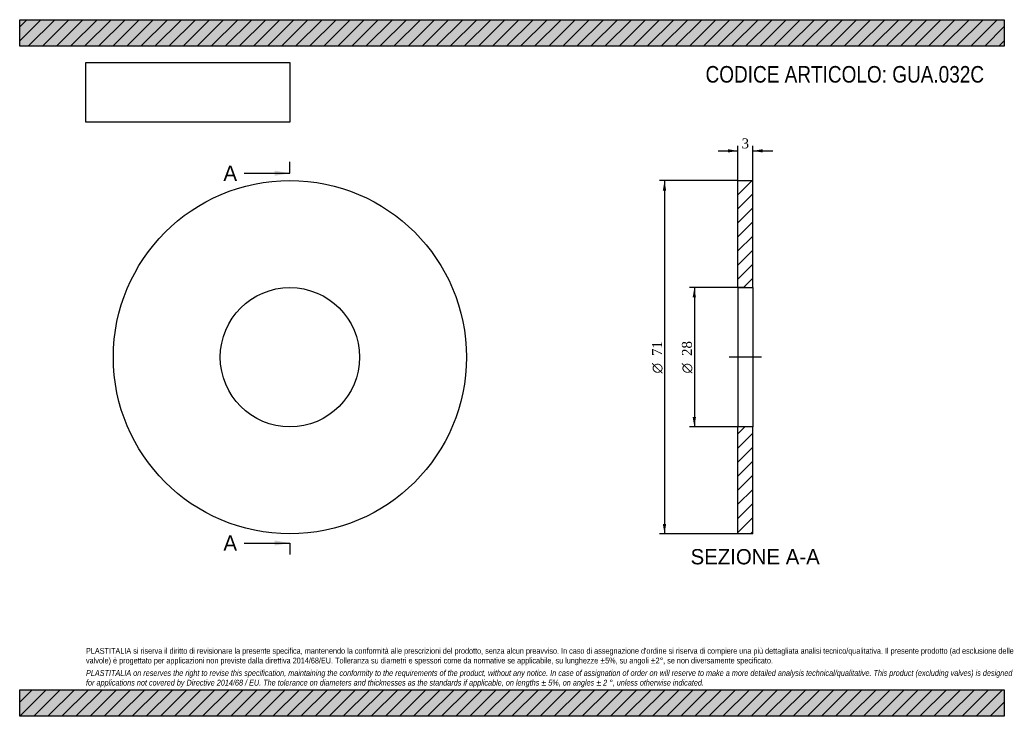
# Model space of a CAD drawing. Header units: millimetres. Extents: x 0 to 198, y 0 to 140.
import ezdxf
from ezdxf.enums import TextEntityAlignment as Align
from ezdxf.lldxf.tags import DXFTag

# ---------------------------------------------------------------- set-up
doc = ezdxf.new("R2010")
doc.units = ezdxf.units.MM
doc.header["$LTSCALE"] = 0.666667
for name, color, linetype in [('Default', 7, 'Continuous'), ('DV2_Default', 7, 'Continuous'), ('GUA.032C', 7, 'Continuous')]:
    doc.layers.add(name, color=color, linetype=linetype)
doc.styles.add('SEACAD_Solid_Edge_ANSI', font='seans.ttf')
doc.styles.add('SEACAD_Solid_Edge_ANSI1_Symbols', font='semeca1.ttf')
doc.styles.add('SEACAD_Times_New_Roman', font='times.ttf')
tags = doc.linetypes.add('CENTER2', pattern=[28.575, 19.05, -3.175, 3.175, -3.175]).pattern_tags.tags
tags[10:11] = [DXFTag(74, 4), DXFTag(75, 0), DXFTag(340, '0'), DXFTag(46, 0.0), DXFTag(50, 0.0), DXFTag(44, 0.0), DXFTag(45, 0.0)]
tags[8:9] = [DXFTag(74, 4), DXFTag(75, 0), DXFTag(340, '0'), DXFTag(46, 0.0), DXFTag(50, 0.0), DXFTag(44, 0.0), DXFTag(45, 0.0)]
tags[6:7] = [DXFTag(74, 4), DXFTag(75, 0), DXFTag(340, '0'), DXFTag(46, 0.0), DXFTag(50, 0.0), DXFTag(44, 0.0), DXFTag(45, 0.0)]
tags[4:5] = [DXFTag(74, 4), DXFTag(75, 0), DXFTag(340, '0'), DXFTag(46, 0.0), DXFTag(50, 0.0), DXFTag(44, 0.0), DXFTag(45, 0.0)]
doc.dimstyles.new('ANSImm', dxfattribs={"dimtxt": 2, "dimasz": 2, "dimexe": 1, "dimexo": 0, "dimgap": 0.5, "dimtad": 1, "dimdsep": 46, "dimtxsty": 'SEACAD_Times_New_Roman', "dimblk1": '_SE_FILLED', "dimblk2": '_SE_FILLED', "dimsah": 1, "dimcen": 1, "dimazin": 0, "dimtfac": 0.85, "dimtdec": 3, "dimtofl": 0, "dimtmove": 0, "dimatfit": 3, "dimfxl": 1, "dimarcsym": 0})
picture_1 = doc.add_image_def('image1.jpg', size_in_pixel=(4302, 1260))

# ---------------------------------------------------------------- blocks, each defined once
blk = doc.blocks.new('SE')
at = {"layer": 'GUA.032C', "color": 7, "linetype": 'Continuous'}
for radius in [35.5, 14]:
    blk.add_circle((54.34, 72.17), radius, dxfattribs=at)
blk = doc.blocks.new('SE2')
at = {"color": 7, "linetype": 'Continuous', "style": 'SEACAD_Solid_Edge_ANSI'}
blk.add_text('A', height=3.07, dxfattribs=at).set_placement((40.97, 110.68), align=Align.TOP_LEFT)
blk = doc.blocks.new('SE3')
at = {"color": 7, "linetype": 'Continuous', "style": 'SEACAD_Solid_Edge_ANSI'}
blk.add_text('A', height=3.07, dxfattribs=at).set_placement((40.97, 36.36), align=Align.TOP_LEFT)
blk = doc.blocks.new('SEANNOT_GROUP')
at = {"linetype": 'Continuous'}
blk.add_hatch(color=7, dxfattribs=at).paths.add_polyline_path([(51.27, 108.63), (54.34, 109.15), (51.27, 109.66)])
at = {"color": 7, "linetype": 'Continuous'}
blk.add_lwpolyline([(45.14, 109.15), (54.34, 109.15)], dxfattribs=at)
blk = doc.blocks.new('SEANNOT_GROUP1')
at = {"linetype": 'Continuous'}
blk.add_hatch(color=7, dxfattribs=at).paths.add_polyline_path([(51.27, 34.31), (54.34, 34.82), (51.27, 35.33)])
at = {"color": 7, "linetype": 'Continuous'}
blk.add_lwpolyline([(45.14, 34.82), (54.34, 34.82)], dxfattribs=at)
blk = doc.blocks.new('SE1')
at = {"layer": 'Default', "color": 7, "linetype": 'CENTER2'}
for p, q in [((54.34, 109.15), (54.34, 111.45)), ((54.34, 34.82), (54.34, 32.52))]:
    blk.add_line(p, q, dxfattribs=at)
at = {"layer": 'Default', "color": 7, "linetype": 'CENTER2', "const_width": 0.0001}
blk.add_lwpolyline([(54.34, 109.15), (54.34, 34.82)], dxfattribs=at)
at = {"layer": 'Default'}
for name in ['SE2', 'SEANNOT_GROUP', 'SE3', 'SEANNOT_GROUP1']:
    blk.add_blockref(name, (0, 0), dxfattribs=at)
blk = doc.blocks.new('SE4')
at = {"layer": 'GUA.032C', "linetype": 'Continuous'}
h = blk.add_hatch(dxfattribs=at)
h.set_pattern_fill('LINE', scale=0.62992, angle=45, style=0)
h.paths.add_polyline_path([(147.43, 86.17), (147.43, 107.67), (144.43, 107.67), (144.43, 86.17)])
h = blk.add_hatch(dxfattribs=at)
h.set_pattern_fill('LINE', scale=0.62992, angle=45, style=0)
h.paths.add_polyline_path([(147.43, 36.67), (147.43, 58.17), (144.43, 58.17), (144.43, 36.67)])
at = {"layer": 'DV2_Default', "color": 7, "linetype": 'CENTER2'}
blk.add_line((149.18, 72.17), (142.68, 72.17), dxfattribs=at)
at = {"layer": 'GUA.032C', "color": 7, "linetype": 'Continuous'}
for p, q in [((144.43, 86.17), (144.43, 107.67)), ((144.43, 107.67), (147.43, 107.67)), ((147.43, 86.17), (147.43, 107.67)), ((144.43, 86.17), (144.43, 58.17)), ((144.43, 86.17), (147.43, 86.17)), ((147.43, 86.17), (147.43, 58.17)), ((144.43, 36.67), (144.43, 58.17)), ((147.43, 58.17), (144.43, 58.17)), ((147.43, 36.67), (147.43, 58.17)), ((147.43, 36.67), (144.43, 36.67))]:
    blk.add_line(p, q, dxfattribs=at)
blk = doc.blocks.new('DMBLK14')
at = {"layer": 'Default', "linetype": 'Continuous'}
for points in [[(142.43, 113.97), (142.43, 113.31), (144.43, 113.64)], [(149.43, 113.97), (147.43, 113.64), (149.43, 113.31)]]:
    blk.add_hatch(color=7, dxfattribs=at).paths.add_polyline_path(points)
at = {"layer": 'Default', "color": 7, "linetype": 'Continuous'}
for p, q in [((140.43, 113.64), (144.43, 113.64)), ((144.43, 107.67), (144.43, 114.64)), ((147.43, 107.67), (147.43, 114.64)), ((147.43, 113.64), (151.43, 113.64))]:
    blk.add_line(p, q, dxfattribs=at)
at = {"layer": 'Default', "color": 7, "linetype": 'Continuous', "style": 'SEACAD_Times_New_Roman'}
blk.add_text('3', height=2, dxfattribs=at).set_placement((145.17, 116.14), align=Align.TOP_LEFT)
blk = doc.blocks.new('_SE_FILLED')
at = {"color": 0}
blk.add_line((0, 0), (-1, 0), dxfattribs=at)
blk.add_solid([(0, 0), (-1, -0.1665), (-1, 0.1665), (0, 0)], dxfattribs=at)
blk = doc.blocks.new('GDimGGroup')
at = {"layer": 'Default', "linetype": 'Continuous'}
for points in [[(135.33, 84.17), (136, 84.17), (135.67, 86.17)], [(135.33, 60.17), (135.67, 58.17), (136, 60.17)]]:
    blk.add_hatch(color=7, dxfattribs=at).paths.add_polyline_path(points)
at = {"layer": 'Default', "color": 7, "linetype": 'Continuous'}
for p, q in [((145.93, 86.17), (134.67, 86.17)), ((135.67, 86.17), (135.67, 58.17)), ((145.93, 58.17), (134.67, 58.17))]:
    blk.add_line(p, q, dxfattribs=at)
for s, style, p in [('28', 'SEACAD_Times_New_Roman', (133.17, 72.4)), ('O', 'SEACAD_Solid_Edge_ANSI1_Symbols', (133.17, 68.91))]:
    blk.add_text(s, height=2, rotation=90, dxfattribs=dict(at, style=style)).set_placement(p, align=Align.TOP_LEFT)
blk = doc.blocks.new('GDimGGroup1')
at = {"layer": 'Default', "linetype": 'Continuous'}
for points in [[(129.33, 105.67), (130, 105.67), (129.67, 107.67)], [(129.33, 38.67), (129.67, 36.67), (130, 38.67)]]:
    blk.add_hatch(color=7, dxfattribs=at).paths.add_polyline_path(points)
at = {"layer": 'Default', "color": 7, "linetype": 'Continuous'}
for p, q in [((144.43, 107.67), (128.67, 107.67)), ((129.67, 107.67), (129.67, 36.67)), ((144.43, 36.67), (128.67, 36.67))]:
    blk.add_line(p, q, dxfattribs=at)
for s, style, p in [('71', 'SEACAD_Times_New_Roman', (127.17, 72.4)), ('O', 'SEACAD_Solid_Edge_ANSI1_Symbols', (127.17, 68.91))]:
    blk.add_text(s, height=2, rotation=90, dxfattribs=dict(at, style=style)).set_placement(p, align=Align.TOP_LEFT)

msp = doc.modelspace()

# ---------------------------------------------------------------- hatches: boundary and pattern name
at = {"layer": 'Default', "linetype": 'Continuous'}
h = msp.add_hatch(dxfattribs=at)
h.set_pattern_fill('LINE', scale=0.62992, angle=45, style=0)
h.paths.add_polyline_path([(198, 134.667), (198, 140), (0, 140), (0, 134.667)])
for points in [[(198, 134.667), (198, 140), (0, 140), (0, 134.667)], [(198, 0), (198, 5.333), (0, 5.333), (0, 0)]]:
    msp.add_hatch(color=7, dxfattribs=at).paths.add_polyline_path(points)
h = msp.add_hatch(dxfattribs=at)
h.set_pattern_fill('LINE', scale=0.62992, angle=45, style=0)
h.paths.add_polyline_path([(198, 0), (198, 5.333), (0, 5.333), (0, 0)])

# ---------------------------------------------------------------- linework, layer by layer
at = {"layer": 'Default', "color": 7, "linetype": 'Continuous'}
for p, q in [((0, 140), (198, 140)), ((0, 134.667), (0, 140)), ((198, 140), (198, 134.667)), ((198, 134.667), (0, 134.667)), ((0, 5.333), (198, 5.333)), ((0, 0), (0, 5.333)), ((198, 5.333), (198, 0)), ((198, 0), (0, 0))]:
    msp.add_line(p, q, dxfattribs=at)

# ---------------------------------------------------------------- block references
at = {"layer": 'Default'}
for name in ['SE1', 'SE', 'GDimGGroup1', 'SE4', 'GDimGGroup']:
    msp.add_blockref(name, (0, 0), dxfattribs=at)

# ---------------------------------------------------------------- texts
at = {"layer": 'Default', "color": 7, "linetype": 'Continuous', "style": 'SEACAD_Solid_Edge_ANSI'}
msp.add_text('SEZIONE A-A', height=3.06667, dxfattribs=at).set_placement((134.91, 33.605), align=Align.TOP_LEFT)
at = {"layer": 'Default', "attachment_point": 1}
for s, insert, char_height, width in [('{\\fArial Narrow|b0||i0||c0|p34;\\C7;\\H3.333333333;\\W1.;CODICE ARTICOLO: GUA.032C}', (137.921, 130.689), 3.33333, 56.62567), ("{\\fArial Narrow|b0||i0||c0|p34;\\C7;\\H1.166666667;\\W1.;PLASTITALIA si riserva il diritto di revisionare la presente specifica, mantenendo la conformità alle prescrizioni del prodotto, senza alcun preavviso. In caso di assegnazione d'ordine si riserva di compiere una più dettagliata analisi tecnico/qualitativa. Il presente prodotto (ad esclusione delle \\P}{\\fArial Narrow|b0||i0||c0|p34;\\C7;\\H1.166666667;\\W1.;valvole) è progettato per applicazioni non previste dalla direttiva 2014/68/EU. Tolleranza su diametri e spessori come da normative se applicabile, su lunghezze ±5%, su angoli ±2°, se non diversamente specificato.\\P}{\\fArial Narrow|b0||i0||c0|p34;\\C7;\\H0.3333333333;\\W1.;   \\P}{\\fArial Narrow|b0||i1||c0|p34;\\C7;\\H1.166666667;\\W1.;PLASTITALIA on reserves the right to revise this specification, maintaining the conformity to the requirements of the product, without any notice. In case of assignation of order on will reserve to make a more detailed analysis technical/qualitative. This product (excluding valves) is designed \\P}{\\fArial Narrow|b0||i1||c0|p34;\\C7;\\H1.166666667;\\W1.;for applications not covered by Directive 2014/68 / EU. The tolerance on diameters and thicknesses as the standards if applicable, on lengths ± 5%, on angles ± 2 °, unless otherwise indicated.\\P}", (13.333, 13.735), 1.166667, 171.33333)]:
    msp.add_mtext(s, dxfattribs=dict(at, insert=insert, char_height=char_height, width=width))

# ---------------------------------------------------------------- dimensions: what is measured, and where the dimension line sits
at = {"layer": 'Default', "color": 7, "linetype": 'Continuous'}
dim = msp.add_linear_dim(base=(144.429, 113.64), p1=(144.429, 107.672), p2=(147.429, 107.672), angle=0, text='\\A1;<>', dimstyle='ANSImm', dxfattribs=at)
dim.commit()
dim.dimension.update_dxf_attribs({"geometry": 'DMBLK14', "text_midpoint": (145.929, 113.64), "dimtype": 161})

# ---------------------------------------------------------------- pictures from other files: only their frames are drawn
image = msp.add_image(picture_1, insert=(13.333, 119.402), size_in_units=(40.971, 12))
image.dxf.flags = 7

doc.saveas('drawing.dxf')
